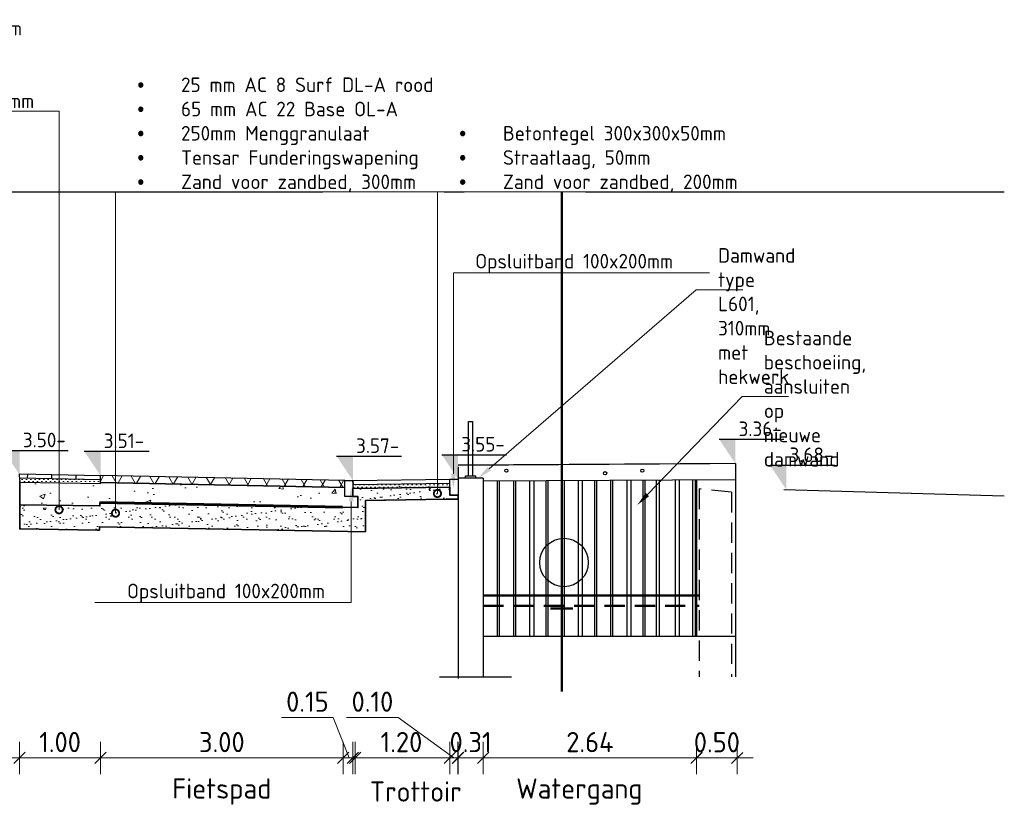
# Model space of a CAD drawing. Header units: metres. Extents: x 115954 to 115994, y 477007 to 477166.
# Tile 13 of 20: x 115972.45 to 115984.63, y 477119.51 to 477129.29. Entities that reach past the tile are written whole.
import ezdxf
from ezdxf import colors
from ezdxf.entities.mleader import LeaderData, LeaderLine
from ezdxf.math import Vec2, Vec3

# ---------------------------------------------------------------- set-up
doc = ezdxf.new("R2010")
doc.units = ezdxf.units.M
for name, pattern in [('AL-NAP_LIJN', [15.25, 12, -1.5, 0.25, -1.5]), ('DASHED', [0.75, 0.5, -0.25]), ('DASHED2', [0.375, 0.25, -0.125]), ('XX-AFBREEK', [7, 4, -1, 1, -1])]:
    doc.linetypes.add(name, pattern=pattern)
doc.layers.get('Defpoints').update_dxf_attribs({"lineweight": 25})
for name, color, linetype, lineweight in [('N-WE-GC-AFBREEKLIJN-GD', 7, 'XX-AFBREEK', 25), ('N-WE-GW-GROND_ZAND-AD', 253, 'Continuous', 18), ('N-WE-GW-WATERGANG_SLOOT_WATERLIJN-GD', 150, 'Continuous', 50), ('N-WE-GW-WATERGANG_WATERLIJN-GD', 150, 'Continuous', 50), ('N-WE-VH-VERHARDING-FUNDERING-WAP', 2, 'DASHED', 60), ('N-WE-VH-VERHARDING_ASFALT-AD', 252, 'Continuous', 18), ('N-WE-VH-VERHARDING_ASFALT-G', 252, 'Continuous', 35), ('N-WE-VH-VERHARDING_FUNDERING-AD', 252, 'Continuous', 18), ('X-XX-AL-AANPIJLING-M', 7, 'Continuous', 18), ('X-XX-AL-DETAIL1-GD', 7, 'Continuous', 25), ('X-XX-AL-NAP-GD', 7, 'AL-NAP_LIJN', 25), ('X-XX-AL-PEILMAAT-SD', 7, 'Continuous', 25), ('X-XX-AL-VERWIJZING-T18', 7, 'Continuous', 18)]:
    doc.layers.add(name, color=color, linetype=linetype, lineweight=lineweight)
doc.styles.add('NLCS-ISO', font='NLCS-ISO.ttf')
doc.styles.add('NLCS-ISO-ANNOTATIEF-T18', font='NLCS-ISO.ttf', dxfattribs={"height": 1.8})
doc.styles.add('NLCS-ISO-ANNOTATIEF-T25', font='NLCS-ISO.ttf', dxfattribs={"height": 2.5})
doc.dimstyles.new('NLCS-ANNOTATIEF-T25-SCHRAP_L2_H1', dxfattribs={"dimtxt": 2.5, "dimasz": 1.4, "dimexe": 2, "dimexo": 2, "dimgap": 0.7, "dimtad": 1, "dimzin": 0, "dimdsep": 46, "dimtxsty": 'NLCS-ISO-ANNOTATIEF-T25', "dimblk": 'OBLIQUE', "dimcen": 0, "dimdle": 2, "dimclrd": 256, "dimclre": 256, "dimclrt": 256, "dimadec": 1, "dimazin": 0, "dimtfac": 1, "dimtdec": 3, "dimtofl": 0, "dimtmove": 0, "dimatfit": 3, "dimldrblk": 'OBLIQUE', "dimfxl": 2, "dimfxlon": 1, "dimtfillclr": 256, "dimtolj": 1, "dimtzin": 0, "dimlwd": -1, "dimlwe": -1, "dimarcsym": 0})

# ---------------------------------------------------------------- blocks, each defined once
blk = doc.blocks.new('_DotSmall')
at = {"color": 0, "linetype": 'ByBlock', "const_width": 0.5}
blk.add_lwpolyline([(-0.0625, 0, 1), (0.0625, 0, 1)], format="xyb", close=True, dxfattribs=at)
blk = doc.blocks.new('_Oblique')
at = {"color": 0, "linetype": 'ByBlock', "lineweight": -2}
blk.add_line((-0.5, -0.5), (0.5, 0.5), dxfattribs=at)
blk = doc.blocks.new('*D30')
at = {"layer": 'Defpoints', "color": 0, "transparency": 16777216}
for p in [(115972.451, 477122.869), (115965.951, 477122.739), (115972.451, 477120.157)]:
    blk.add_point(p, dxfattribs=at)
at = {"layer": 'X-XX-AL-AANPIJLING-M', "transparency": 16777216}
for p, q in [((115965.951, 477120.357), (115965.951, 477119.957)), ((115972.451, 477120.357), (115972.451, 477119.957)), ((115965.751, 477120.157), (115972.651, 477120.157))]:
    blk.add_line(p, q, dxfattribs=at)
at = {"layer": 'X-XX-AL-AANPIJLING-M', "transparency": 16777216, "xscale": 0.14, "yscale": 0.14, "zscale": 0.14, "rotation": 180}
blk.add_blockref('_Oblique', (115965.951, 477120.157), dxfattribs=at)
at = {"layer": 'X-XX-AL-AANPIJLING-M', "transparency": 16777216, "xscale": 0.14, "yscale": 0.14, "zscale": 0.14}
blk.add_blockref('_Oblique', (115972.451, 477120.157), dxfattribs=at)
at = {"layer": 'X-XX-AL-AANPIJLING-M', "transparency": 16777216, "insert": (115969.201, 477120.352), "char_height": 0.25, "attachment_point": 5, "style": 'NLCS-ISO-ANNOTATIEF-T25'}
blk.add_mtext('\\A1;6.50', dxfattribs=at)
blk = doc.blocks.new('*D31')
at = {"layer": 'Defpoints', "color": 0, "transparency": 16777216}
for p in [(115972.451, 477122.869), (115973.451, 477122.849), (115973.451, 477120.157)]:
    blk.add_point(p, dxfattribs=at)
at = {"layer": 'X-XX-AL-AANPIJLING-M', "transparency": 16777216}
for p, q in [((115972.451, 477120.357), (115972.451, 477119.957)), ((115973.451, 477120.357), (115973.451, 477119.957)), ((115972.251, 477120.157), (115973.651, 477120.157))]:
    blk.add_line(p, q, dxfattribs=at)
at = {"layer": 'X-XX-AL-AANPIJLING-M', "transparency": 16777216, "xscale": 0.14, "yscale": 0.14, "zscale": 0.14, "rotation": 180}
blk.add_blockref('_Oblique', (115972.451, 477120.157), dxfattribs=at)
at = {"layer": 'X-XX-AL-AANPIJLING-M', "transparency": 16777216, "xscale": 0.14, "yscale": 0.14, "zscale": 0.14}
blk.add_blockref('_Oblique', (115973.451, 477120.157), dxfattribs=at)
at = {"layer": 'X-XX-AL-AANPIJLING-M', "transparency": 16777216, "insert": (115972.951, 477120.352), "char_height": 0.25, "attachment_point": 5, "style": 'NLCS-ISO-ANNOTATIEF-T25'}
blk.add_mtext('\\A1;1.00', dxfattribs=at)
blk = doc.blocks.new('*D32')
at = {"layer": 'Defpoints', "color": 0, "transparency": 16777216}
for p in [(115973.451, 477122.849), (115976.451, 477122.588), (115976.451, 477120.157)]:
    blk.add_point(p, dxfattribs=at)
at = {"layer": 'X-XX-AL-AANPIJLING-M', "transparency": 16777216}
for p, q in [((115973.451, 477120.357), (115973.451, 477119.957)), ((115976.451, 477120.357), (115976.451, 477119.957)), ((115973.251, 477120.157), (115976.651, 477120.157))]:
    blk.add_line(p, q, dxfattribs=at)
at = {"layer": 'X-XX-AL-AANPIJLING-M', "transparency": 16777216, "xscale": 0.14, "yscale": 0.14, "zscale": 0.14, "rotation": 180}
blk.add_blockref('_Oblique', (115973.451, 477120.157), dxfattribs=at)
at = {"layer": 'X-XX-AL-AANPIJLING-M', "transparency": 16777216, "xscale": 0.14, "yscale": 0.14, "zscale": 0.14}
blk.add_blockref('_Oblique', (115976.451, 477120.157), dxfattribs=at)
at = {"layer": 'X-XX-AL-AANPIJLING-M', "transparency": 16777216, "insert": (115974.951, 477120.352), "char_height": 0.25, "attachment_point": 5, "style": 'NLCS-ISO-ANNOTATIEF-T25'}
blk.add_mtext('\\A1;3.00', dxfattribs=at)
blk = doc.blocks.new('*D33')
at = {"layer": 'Defpoints', "color": 0, "transparency": 16777216}
for p in [(115976.451, 477123.588), (115976.601, 477123.588), (115976.601, 477120.157)]:
    blk.add_point(p, dxfattribs=at)
at = {"layer": 'X-XX-AL-AANPIJLING-M', "transparency": 16777216}
for p, q in [((115976.329, 477120.657), (115975.689, 477120.657)), ((115976.526, 477120.157), (115976.329, 477120.657)), ((115976.451, 477120.357), (115976.451, 477119.957)), ((115976.601, 477120.357), (115976.601, 477119.957)), ((115976.251, 477120.157), (115976.801, 477120.157))]:
    blk.add_line(p, q, dxfattribs=at)
at = {"layer": 'X-XX-AL-AANPIJLING-M', "transparency": 16777216, "xscale": 0.14, "yscale": 0.14, "zscale": 0.14, "rotation": 180}
blk.add_blockref('_Oblique', (115976.451, 477120.157), dxfattribs=at)
at = {"layer": 'X-XX-AL-AANPIJLING-M', "transparency": 16777216, "xscale": 0.14, "yscale": 0.14, "zscale": 0.14}
blk.add_blockref('_Oblique', (115976.601, 477120.157), dxfattribs=at)
at = {"layer": 'X-XX-AL-AANPIJLING-M', "transparency": 16777216, "insert": (115976.009, 477120.852), "char_height": 0.25, "attachment_point": 5, "style": 'NLCS-ISO-ANNOTATIEF-T25'}
blk.add_mtext('\\A1;0.15', dxfattribs=at)
blk = doc.blocks.new('*D34')
at = {"layer": 'Defpoints', "color": 0, "transparency": 16777216}
for p in [(115977.772, 477123.416), (115976.571, 477122.788), (115976.571, 477120.157)]:
    blk.add_point(p, dxfattribs=at)
at = {"layer": 'X-XX-AL-AANPIJLING-M', "transparency": 16777216}
for p, q in [((115976.571, 477120.357), (115976.571, 477119.957)), ((115977.772, 477120.357), (115977.772, 477119.957)), ((115977.972, 477120.157), (115976.371, 477120.157))]:
    blk.add_line(p, q, dxfattribs=at)
at = {"layer": 'X-XX-AL-AANPIJLING-M', "transparency": 16777216, "xscale": 0.14, "yscale": 0.14, "zscale": 0.14, "rotation": 180}
blk.add_blockref('_Oblique', (115976.571, 477120.157), dxfattribs=at)
at = {"layer": 'X-XX-AL-AANPIJLING-M', "transparency": 16777216, "xscale": 0.14, "yscale": 0.14, "zscale": 0.14}
blk.add_blockref('_Oblique', (115977.772, 477120.157), dxfattribs=at)
at = {"layer": 'X-XX-AL-AANPIJLING-M', "transparency": 16777216, "insert": (115977.172, 477120.352), "char_height": 0.25, "attachment_point": 5, "style": 'NLCS-ISO-ANNOTATIEF-T25'}
blk.add_mtext('\\A1;1.20', dxfattribs=at)
blk = doc.blocks.new('*D35')
at = {"layer": 'Defpoints', "color": 0, "transparency": 16777216}
for p in [(115977.771, 477122.685), (115977.871, 477122.685), (115977.871, 477120.157)]:
    blk.add_point(p, dxfattribs=at)
at = {"layer": 'X-XX-AL-AANPIJLING-M', "transparency": 16777216}
for p, q in [((115977.133, 477120.657), (115976.493, 477120.657)), ((115977.821, 477120.157), (115977.133, 477120.657)), ((115977.771, 477120.357), (115977.771, 477119.957)), ((115977.871, 477120.357), (115977.871, 477119.957)), ((115977.771, 477120.157), (115977.631, 477120.157)), ((115977.771, 477120.157), (115977.871, 477120.157)), ((115977.871, 477120.157), (115978.011, 477120.157))]:
    blk.add_line(p, q, dxfattribs=at)
at = {"layer": 'X-XX-AL-AANPIJLING-M', "transparency": 16777216, "xscale": 0.14, "yscale": 0.14, "zscale": 0.14}
blk.add_blockref('_Oblique', (115977.771, 477120.157), dxfattribs=at)
at = {"layer": 'X-XX-AL-AANPIJLING-M', "transparency": 16777216, "xscale": 0.14, "yscale": 0.14, "zscale": 0.14, "rotation": 180}
blk.add_blockref('_Oblique', (115977.871, 477120.157), dxfattribs=at)
at = {"layer": 'X-XX-AL-AANPIJLING-M', "transparency": 16777216, "insert": (115976.813, 477120.852), "char_height": 0.25, "attachment_point": 5, "style": 'NLCS-ISO-ANNOTATIEF-T25'}
blk.add_mtext('\\A1;0.10', dxfattribs=at)
blk = doc.blocks.new('*D36')
at = {"layer": 'Defpoints', "color": 0, "transparency": 16777216}
for p in [(115977.872, 477120.657), (115978.182, 477120.657), (115978.182, 477120.157)]:
    blk.add_point(p, dxfattribs=at)
at = {"layer": 'X-XX-AL-AANPIJLING-M', "transparency": 16777216}
for p, q in [((115977.872, 477120.357), (115977.872, 477119.957)), ((115978.182, 477120.357), (115978.182, 477119.957)), ((115977.672, 477120.157), (115978.382, 477120.157))]:
    blk.add_line(p, q, dxfattribs=at)
at = {"layer": 'X-XX-AL-AANPIJLING-M', "transparency": 16777216, "xscale": 0.14, "yscale": 0.14, "zscale": 0.14, "rotation": 180}
blk.add_blockref('_Oblique', (115977.872, 477120.157), dxfattribs=at)
at = {"layer": 'X-XX-AL-AANPIJLING-M', "transparency": 16777216, "xscale": 0.14, "yscale": 0.14, "zscale": 0.14}
blk.add_blockref('_Oblique', (115978.182, 477120.157), dxfattribs=at)
at = {"layer": 'X-XX-AL-AANPIJLING-M', "transparency": 16777216, "insert": (115978.027, 477120.352), "char_height": 0.25, "attachment_point": 5, "style": 'NLCS-ISO-ANNOTATIEF-T25'}
blk.add_mtext('\\A1;0.31', dxfattribs=at)
blk = doc.blocks.new('*D37')
at = {"layer": 'Defpoints', "color": 0, "transparency": 16777216}
for p in [(115978.182, 477123.616), (115980.822, 477122.574), (115980.822, 477120.157)]:
    blk.add_point(p, dxfattribs=at)
at = {"layer": 'X-XX-AL-AANPIJLING-M', "transparency": 16777216}
for p, q in [((115978.182, 477120.357), (115978.182, 477119.957)), ((115980.822, 477120.357), (115980.822, 477119.957)), ((115977.982, 477120.157), (115981.022, 477120.157))]:
    blk.add_line(p, q, dxfattribs=at)
at = {"layer": 'X-XX-AL-AANPIJLING-M', "transparency": 16777216, "xscale": 0.14, "yscale": 0.14, "zscale": 0.14, "rotation": 180}
blk.add_blockref('_Oblique', (115978.182, 477120.157), dxfattribs=at)
at = {"layer": 'X-XX-AL-AANPIJLING-M', "transparency": 16777216, "xscale": 0.14, "yscale": 0.14, "zscale": 0.14}
blk.add_blockref('_Oblique', (115980.822, 477120.157), dxfattribs=at)
at = {"layer": 'X-XX-AL-AANPIJLING-M', "transparency": 16777216, "insert": (115979.502, 477120.352), "char_height": 0.25, "attachment_point": 5, "style": 'NLCS-ISO-ANNOTATIEF-T25'}
blk.add_mtext('\\A1;2.64', dxfattribs=at)
blk = doc.blocks.new('*D38')
at = {"layer": 'Defpoints', "color": 0, "transparency": 16777216}
for p in [(115980.822, 477120.655), (115981.322, 477120.655), (115981.322, 477120.155)]:
    blk.add_point(p, dxfattribs=at)
at = {"layer": 'X-XX-AL-AANPIJLING-M', "transparency": 16777216}
for p, q in [((115980.822, 477120.355), (115980.822, 477119.955)), ((115981.322, 477120.355), (115981.322, 477119.955)), ((115980.622, 477120.155), (115981.522, 477120.155))]:
    blk.add_line(p, q, dxfattribs=at)
at = {"layer": 'X-XX-AL-AANPIJLING-M', "transparency": 16777216, "xscale": 0.14, "yscale": 0.14, "zscale": 0.14, "rotation": 180}
blk.add_blockref('_Oblique', (115980.822, 477120.155), dxfattribs=at)
at = {"layer": 'X-XX-AL-AANPIJLING-M', "transparency": 16777216, "xscale": 0.14, "yscale": 0.14, "zscale": 0.14}
blk.add_blockref('_Oblique', (115981.322, 477120.155), dxfattribs=at)
at = {"layer": 'X-XX-AL-AANPIJLING-M', "transparency": 16777216, "insert": (115981.072, 477120.35), "char_height": 0.25, "attachment_point": 5, "style": 'NLCS-ISO-ANNOTATIEF-T25'}
blk.add_mtext('\\A1;0.50', dxfattribs=at)
blk = doc.blocks.new('*D40')
at = {"layer": 'Defpoints', "color": 0, "transparency": 16777216}
for p in [(115973.451, 477122.2), (115976.451, 477121.939), (115976.451, 477119.508)]:
    blk.add_point(p, dxfattribs=at)
at = {"layer": 'X-XX-AL-AANPIJLING-M', "transparency": 16777216, "insert": (115974.951, 477119.74), "char_height": 0.25, "attachment_point": 5, "style": 'NLCS-ISO-ANNOTATIEF-T25'}
blk.add_mtext('\\A1;Fietspad', dxfattribs=at)
blk = doc.blocks.new('_None')
blk = doc.blocks.new('*D41')
at = {"layer": 'Defpoints', "color": 0, "transparency": 16777216}
for p in [(115977.847, 477122.236), (115976.651, 477122.139), (115976.651, 477119.545)]:
    blk.add_point(p, dxfattribs=at)
at = {"layer": 'X-XX-AL-AANPIJLING-M', "transparency": 16777216, "insert": (115977.349, 477119.74), "char_height": 0.25, "attachment_point": 5, "style": 'NLCS-ISO-ANNOTATIEF-T25'}
blk.add_mtext('\\A1;Trottoir', dxfattribs=at)
blk = doc.blocks.new('*D28')
at = {"layer": 'Defpoints', "color": 0, "transparency": 16777216}
for p in [(115977.872, 477123.345), (115980.872, 477123.04), (115980.872, 477119.508)]:
    blk.add_point(p, dxfattribs=at)
at = {"layer": 'X-XX-AL-AANPIJLING-M', "transparency": 16777216, "insert": (115979.372, 477119.74), "char_height": 0.25, "attachment_point": 5, "style": 'NLCS-ISO-ANNOTATIEF-T25'}
blk.add_mtext('\\A1;Watergang', dxfattribs=at)
blk = doc.blocks.new('SAL-PEILMAAT_INFRACAD_H01-SOD')
blk.add_line((-2, 3), (6, 3))
blk.add_solid([(-2, 3), (0, 3), (0, 0)])
at = {"style": 'NLCS-ISO'}
blk.add_attdef('...', (0.4, 3.4), '', height=1.8, dxfattribs=at)

msp = doc.modelspace()

# ---------------------------------------------------------------- hatches: boundary and pattern name
at = {"layer": 'N-WE-GW-GROND_ZAND-AD'}
h = msp.add_hatch(dxfattribs=at)
h.set_pattern_fill('AGW-GROND_ZAND_DRAINZAND', color=256, scale=0.03, pattern_type=2)
h.set_pattern_definition([(45, (115964.53499, 477079.33833), (-0.026940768, 0.026940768), [0, -0.0381])])
h.paths.add_polyline_path([(115973.45, 477123.574), (115973.45, 477123.599), (115972.452, 477123.619), (115972.453, 477123.589), (115972.453, 477123.569), (115973.449, 477123.549)])
h = msp.add_hatch(dxfattribs=at)
h.set_pattern_fill('AGW-GROND_ZAND_DRAINZAND', color=256, scale=0.03, pattern_type=2)
h.set_pattern_definition([(45, (115964.45499, 477079.5384), (-0.026940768, 0.026940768), [0, -0.0381])])
h.paths.add_polyline_path([(115977.772, 477123.505), (115977.773, 477123.555), (115976.572, 477123.537), (115976.571, 477123.488)])
at = {"layer": 'N-WE-VH-VERHARDING_ASFALT-AD'}
h = msp.add_hatch(dxfattribs=at)
h.set_pattern_fill('AVH-ASFALT', color=256, scale=0.2, pattern_type=2)
h.set_pattern_definition([(60, (115964.53499, 477079.45833), (-0.1732051, 0.1), []), (120, (115964.53499, 477079.45833), (-0.1732051, -0.1), [])])
h.paths.add_polyline_path([(115972.453, 477123.599), (115972.453, 477123.669), (115968.757, 477123.715), (115965.951, 477123.659), (115965.953, 477123.544), (115968.757, 477123.645)])
h = msp.add_hatch(dxfattribs=at)
h.set_pattern_fill('AVH-ASFALT', color=1, scale=0.2, pattern_type=2)
h.set_pattern_definition([(60, (115964.53499, 477079.33833), (-0.1732051, 0.1), []), (120, (115964.53499, 477079.33833), (-0.1732051, -0.1), [])])
h.paths.add_polyline_path([(115973.451, 477123.649), (115973.45, 477123.564), (115976.471, 477123.503), (115976.471, 477123.588)])
at = {"layer": 'N-WE-VH-VERHARDING_FUNDERING-AD'}
h = msp.add_hatch(dxfattribs=at)
h.set_pattern_fill('AVH-FUNDERING_GRANULAAT_MENG_01', color=256, scale=0.091, pattern_type=2)
h.set_pattern_definition([(50, (115964.535, 477079.33833), (0.652707, -0.0571044), [0.06825, -0.75075]), (355, (115964.535, 477079.3383), (-0.126264, 0.684495), [0.0546, -0.6006]), (100.4514, (115964.5894, 477079.3336), (0.5264435, 0.62739), [0.058004, -0.638039]), (46.1842, (115964.535, 477079.5203), (0.97119, -0.150622), [0.102375, -1.126125]), (96.6356, (115964.6159, 477079.5078), (0.850543, 0.886447), [0.087005, -0.957059]), (351.1842, (115964.535, 477079.5203), (0.850542, 0.886448), [0.0819, -0.9009]), (21, (115964.626, 477079.47483), (0.5431854, -0.366383), [0.06825, -0.75075]), (326, (115964.626, 477079.4748), (0.221417, 0.659887), [0.0546, -0.6006]), (71.4514, (115964.67125, 477079.4443), (0.764603, 0.293503), [0.058004, -0.638039]), (37.5, (115964.535, 477079.33833), (0.0110655, 0.3029334), [0, -0.59332, 0, -0.6097, 0, -0.602875]), (7.5, (115964.535, 477079.33833), (0.2393933, 0.3589147), [0, -0.34762, 0, -0.57967, 0, -0.229775]), (327.5, (115964.33206, 477079.33833), (0.4857784, -0.0205249), [0, -0.2275, 0, -0.7098, 0, -0.94185]), (317.5, (115964.24106, 477079.33833), (0.5306994, 0.0910955), [0, -0.29575, 0, -0.47138, 0, -0.66885])])
h.paths.add_polyline_path([(115972.453, 477123.57), (115972.453, 477123.289), (115972.459, 477123.289), (115973.445, 477123.314), (115976.465, 477123.253), (115976.634, 477123.253), (115976.634, 477123.388), (115976.651, 477123.388), (115976.451, 477123.388), (115976.451, 477123.468), (115976.471, 477123.503), (115973.45, 477123.574), (115973.449, 477123.549), (115972.453, 477123.569)])
h = msp.add_hatch(dxfattribs=at)
h.set_pattern_fill('AVH-FUNDERING_ZAND', color=256, scale=0.091, pattern_type=2)
h.set_pattern_definition([(37.5, (115964.50499, 477079.33833), (-0.0057324, 0.17534096), [0, -0.13832, 0, -0.1547, 0, -0.147875]), (7.5, (115964.505, 477079.33833), (0.1610497, 0.2568153), [0, -0.07462, 0, -0.12467, 0, -0.047775]), (327.5, (115964.39306, 477079.33833), (0.2833869, 0.00051497), [0, -0.0455, 0, -0.1638, 0, -0.21385]), (317.5, (115964.39306, 477079.33833), (0.2735575, 0.0798685), [0, -0.02275, 0, -0.10738, 0, -0.12285])])
h.paths.add_polyline_path([(115972.453, 477123.288), (115972.453, 477122.988), (115973.439, 477122.973), (115973.438, 477123.014), (115976.729, 477122.951), (115976.728, 477123.306), (115976.726, 477123.34), (115977.776, 477123.356), (115977.872, 477123.356), (115977.872, 477123.406), (115977.772, 477123.406), (115977.773, 477123.555), (115976.571, 477123.488), (115976.571, 477123.388), (115976.634, 477123.388), (115976.634, 477123.253), (115973.444, 477123.314), (115973.444, 477123.274)])

# ---------------------------------------------------------------- linework, layer by layer
at = {"layer": 'N-WE-GC-AFBREEKLIJN-GD', "flags": 128}
msp.add_lwpolyline([(115977.643, 477121.157), (115978.534, 477121.157)], dxfattribs=at)
at = {"layer": 'N-WE-GW-WATERGANG_SLOOT_WATERLIJN-GD', "flags": 128}
msp.add_lwpolyline([(115979.015, 477122.003), (115979.291, 477122.003)], dxfattribs=at)
at = {"layer": 'N-WE-GW-WATERGANG_WATERLIJN-GD'}
msp.add_line((115978.182, 477122.167), (115980.853, 477122.167), dxfattribs=at)
at = {"layer": 'N-WE-GW-WATERGANG_WATERLIJN-GD', "linetype": 'DASHED2'}
msp.add_line((115978.182, 477122.037), (115980.853, 477122.037), dxfattribs=at)
at = {"layer": 'N-WE-GW-WATERGANG_WATERLIJN-GD'}
msp.add_lwpolyline([(115979.155, 477120.977), (115979.155, 477127.157)], dxfattribs=at)
at = {"layer": 'N-WE-VH-VERHARDING-FUNDERING-WAP', "ltscale": 6}
msp.add_lwpolyline([(115973.444, 477123.314), (115976.634, 477123.253)], dxfattribs=at)
at = {"layer": 'N-WE-VH-VERHARDING_ASFALT-G'}
for points in [[(115972.453, 477123.57), (115972.454, 477122.989)], [(115976.729, 477122.951), (115976.726, 477123.34), (115976.726, 477123.34), (115977.726, 477123.355), (115977.872, 477123.356), (115977.872, 477123.406), (115977.772, 477123.406), (115977.772, 477123.505), (115976.571, 477123.488), (115976.571, 477123.388), (115976.634, 477123.388), (115976.634, 477123.253), (115973.444, 477123.314), (115973.444, 477123.274), (115972.453, 477123.288), (115972.453, 477122.988), (115973.409, 477122.974), (115973.439, 477122.974)], [(115976.571, 477123.588), (115976.575, 477123.538)], [(115973.439, 477122.974), (115973.438, 477123.014), (115976.729, 477122.951)]]:
    msp.add_lwpolyline(points, dxfattribs=at)
at = {"layer": 'N-WE-VH-VERHARDING_ASFALT-G', "flags": 128}
for points in [[(115976.47, 477123.503), (115973.45, 477123.564)], [(115976.465, 477123.253), (115973.445, 477123.314)]]:
    msp.add_lwpolyline(points, dxfattribs=at)
at = {"layer": 'X-XX-AL-DETAIL1-GD'}
for points in [[(115978.002, 477123.645), (115978.002, 477124.316), (115978.052, 477124.316), (115978.052, 477123.645)], [(115973.449, 477123.549), (115973.451, 477123.649)], [(115977.965, 477123.616), (115977.965, 477123.645), (115978.089, 477123.645), (115978.089, 477123.616)]]:
    msp.add_lwpolyline(points, dxfattribs=at)
at = {"layer": 'X-XX-AL-DETAIL1-GD', "color": 252, "true_color": 0x939598, "flags": 128}
for points in [[(115977.872, 477123.778), (115980.985, 477123.797)], [(115981.301, 477123.797), (115977.872, 477123.778)], [(115981.301, 477123.797), (115981.303, 477123.597)], [(115981.303, 477123.597), (115978.182, 477123.579)], [(115978.357, 477123.581), (115978.357, 477121.664)], [(115978.382, 477123.581), (115978.382, 477121.664)], [(115978.557, 477123.582), (115978.557, 477121.664)], [(115978.582, 477123.582), (115978.582, 477121.664)], [(115978.757, 477123.583), (115978.757, 477121.664)], [(115978.807, 477123.583), (115978.807, 477121.664)], [(115978.957, 477123.584), (115978.957, 477121.664)], [(115978.982, 477123.585), (115978.982, 477121.664)], [(115979.157, 477123.586), (115979.157, 477121.664)], [(115979.182, 477123.586), (115979.182, 477121.664)], [(115979.357, 477123.587), (115979.357, 477121.664)], [(115979.407, 477123.587), (115979.407, 477121.664)], [(115979.557, 477123.588), (115979.557, 477121.664)], [(115979.582, 477123.588), (115979.582, 477121.664)], [(115979.757, 477123.59), (115979.757, 477121.664)], [(115979.782, 477123.59), (115979.782, 477121.664)], [(115979.957, 477123.591), (115979.957, 477121.664)], [(115980.007, 477123.59), (115980.007, 477121.664)], [(115980.157, 477123.592), (115980.157, 477121.664)], [(115980.182, 477123.592), (115980.182, 477121.664)], [(115980.322, 477123.593), (115980.322, 477121.664)], [(115980.357, 477123.593), (115980.357, 477121.664)], [(115980.557, 477123.595), (115980.557, 477121.664)], [(115980.607, 477123.595), (115980.607, 477121.664)], [(115980.772, 477123.594), (115980.772, 477121.664)], [(115980.803, 477123.595), (115980.803, 477121.664)], [(115980.822, 477123.596), (115980.822, 477121.664)], [(115981.303, 477123.597), (115981.303, 477121.157)], [(115978.182, 477121.664), (115981.303, 477121.664)]]:
    msp.add_lwpolyline(points, dxfattribs=at)
at = {"layer": 'X-XX-AL-DETAIL1-GD', "flags": 128}
for points in [[(115977.872, 477123.758), (115977.872, 477121.137)], [(115972.451, 477123.669), (115973.451, 477123.649)], [(115972.453, 477123.589), (115972.451, 477123.669)], [(115972.452, 477123.619), (115973.45, 477123.599)], [(115972.55, 477123.617), (115972.551, 477123.667)], [(115972.85, 477123.611), (115972.851, 477123.661)], [(115973.15, 477123.605), (115973.151, 477123.655)], [(115976.471, 477123.588), (115973.451, 477123.649)], [(115977.872, 477123.616), (115977.872, 477121.157)], [(115978.182, 477123.616), (115977.872, 477123.616)], [(115978.182, 477123.616), (115978.182, 477121.157)], [(115978.182, 477123.616), (115978.182, 477121.157)], [(115972.453, 477123.589), (115972.453, 477123.569)], [(115972.453, 477123.569), (115973.449, 477123.549)], [(115976.471, 477123.503), (115973.45, 477123.564)], [(115976.571, 477123.588), (115977.772, 477123.606)], [(115976.572, 477123.537), (115977.773, 477123.555)], [(115976.573, 477123.487), (115977.773, 477123.506)], [(115981.901, 477123.477), (115984.626, 477123.398)], [(115972.459, 477123.289), (115972.453, 477123.289)], [(115972.465, 477122.989), (115972.453, 477122.988)]]:
    msp.add_lwpolyline(points, dxfattribs=at)
at = {"layer": 'X-XX-AL-DETAIL1-GD'}
for points in [[(115976.571, 477123.588), (115976.571, 477123.388), (115976.471, 477123.388), (115976.471, 477123.588)], [(115977.872, 477123.606), (115977.872, 477123.406), (115977.772, 477123.406), (115977.772, 477123.606)]]:
    msp.add_lwpolyline(points, close=True, dxfattribs=at)
at = {"layer": 'X-XX-AL-DETAIL1-GD', "color": 252, "linetype": 'DASHED2', "true_color": 0x939598, "flags": 128}
for points in [[(115980.853, 477123.483), (115980.853, 477121.157)], [(115981.253, 477123.443), (115981.253, 477121.157)]]:
    msp.add_lwpolyline(points, dxfattribs=at)
at = {"layer": 'X-XX-AL-DETAIL1-GD', "linetype": 'DASHED2', "flags": 128}
msp.add_lwpolyline([(115981.253, 477123.443), (115980.853, 477123.483)], dxfattribs=at)
at = {"layer": 'X-XX-AL-DETAIL1-GD', "color": 252, "true_color": 0x939598}
for centre in [(115978.469, 477123.709), (115979.69, 477123.678), (115980.15, 477123.709)]:
    msp.add_circle(centre, 0.02, dxfattribs=at)
at = {"layer": 'X-XX-AL-DETAIL1-GD', "color": 8}
msp.add_circle((115979.182, 477122.574), 0.3, dxfattribs=at)
at = {"layer": 'X-XX-AL-NAP-GD'}
msp.add_line((115964.199, 477127.157), (115984.626, 477127.157), dxfattribs=at)

# ---------------------------------------------------------------- block references
at = {"layer": 'X-XX-AL-PEILMAAT-SD', "xscale": 0.1, "yscale": 0.1, "zscale": 0.1}
for p, values in [((115981.301, 477123.797), {'...': '3.36-'}), ((115972.451, 477123.659), {'...': '3.50-'}), ((115973.451, 477123.649), {'...': '3.51-'}), ((115976.571, 477123.588), {'...': '3.57-'}), ((115977.872, 477123.606), {'...': '3.55-'}), ((115981.93, 477123.476), {'...': '3.68-'})]:
    msp.add_blockref('SAL-PEILMAAT_INFRACAD_H01-SOD', p, dxfattribs=at).add_auto_attribs(values)

# ---------------------------------------------------------------- dimensions: what is measured, and where the dimension line sits
at = {"layer": 'X-XX-AL-AANPIJLING-M'}
for base, p1, p2, picture, middle in [((115980.822, 477120.157), (115978.182, 477123.616), (115980.822, 477122.574), '*D37', (115979.502, 477120.352)), ((115976.571, 477120.157), (115977.772, 477123.416), (115976.571, 477122.788), '*D34', (115977.172, 477120.352)), ((115972.451, 477120.157), (115965.951, 477122.739), (115972.451, 477122.869), '*D30', (115969.201, 477120.352)), ((115973.451, 477120.157), (115972.451, 477122.869), (115973.451, 477122.849), '*D31', (115972.951, 477120.352)), ((115976.451, 477120.157), (115973.451, 477122.849), (115976.451, 477122.588), '*D32', (115974.951, 477120.352))]:
    dim = msp.add_linear_dim(base=base, p1=p1, p2=p2, dimstyle='NLCS-ANNOTATIEF-T25-SCHRAP_L2_H1', dxfattribs=at)
    dim.commit()
    dim.dimension.update_dxf_attribs({"geometry": picture, "text_midpoint": middle})
for base, p1, p2, picture, middle in [((115976.601, 477120.157), (115976.451, 477123.588), (115976.601, 477123.588), '*D33', (115976.259, 477120.657)), ((115977.871, 477120.157), (115977.771, 477122.685), (115977.871, 477122.685), '*D35', (115977.063, 477120.657))]:
    dim = msp.add_linear_dim(base=base, p1=p1, p2=p2, dimstyle='NLCS-ANNOTATIEF-T25-SCHRAP_L2_H1', override={"dimtmove": 1}, dxfattribs=at)
    dim.commit()
    dim.dimension.update_dxf_attribs({"geometry": picture, "text_midpoint": middle, "dimtype": 160})
at = {"layer": 'X-XX-AL-AANPIJLING-M', "color": 252, "true_color": 0x939598}
dim = msp.add_linear_dim(base=(115980.872, 477119.508), p1=(115977.872, 477123.345), p2=(115980.872, 477123.04), text='Watergang', dimstyle='NLCS-ANNOTATIEF-T25-SCHRAP_L2_H1', override={"dimblk1": 'None', "dimblk2": 'None', "dimsah": 1, "dimse1": 1, "dimse2": 1, "dimsd1": 1, "dimsd2": 1}, dxfattribs=at)
dim.commit()
dim.dimension.update_dxf_attribs({"geometry": '*D28', "text_midpoint": (115979.372, 477119.74)})
at = {"layer": 'X-XX-AL-AANPIJLING-M'}
dim = msp.add_linear_dim(base=(115976.451, 477119.508), p1=(115973.451, 477122.2), p2=(115976.451, 477121.939), text='Fietspad', dimstyle='NLCS-ANNOTATIEF-T25-SCHRAP_L2_H1', override={"dimblk1": 'None', "dimblk2": 'None', "dimsah": 1, "dimse1": 1, "dimse2": 1, "dimsd1": 1, "dimsd2": 1}, dxfattribs=at)
dim.commit()
dim.dimension.update_dxf_attribs({"geometry": '*D40', "text_midpoint": (115974.951, 477119.74)})
dim = msp.add_linear_dim(base=(115976.651, 477119.545), p1=(115977.847, 477122.236), p2=(115976.651, 477122.139), text='Trottoir', dimstyle='NLCS-ANNOTATIEF-T25-SCHRAP_L2_H1', override={"dimblk1": 'None', "dimblk2": 'None', "dimsah": 1, "dimse1": 1, "dimse2": 1, "dimsd1": 1, "dimsd2": 1}, dxfattribs=at)
dim.commit()
dim.dimension.update_dxf_attribs({"geometry": '*D41', "text_midpoint": (115977.349, 477119.545), "dimtype": 160})
for base, p1, p2, picture, middle in [((115978.182, 477120.157), (115977.872, 477120.657), (115978.182, 477120.657), '*D36', (115978.027, 477120.157)), ((115981.322, 477120.155), (115980.822, 477120.655), (115981.322, 477120.655), '*D38', (115981.072, 477120.155))]:
    dim = msp.add_linear_dim(base=base, p1=p1, p2=p2, dimstyle='NLCS-ANNOTATIEF-T25-SCHRAP_L2_H1', dxfattribs=at)
    dim.commit()
    dim.dimension.update_dxf_attribs({"geometry": picture, "text_midpoint": middle, "dimtype": 160})

# ---------------------------------------------------------------- leaders
at = {"layer": 'X-XX-AL-VERWIJZING-T18'}
ml = msp.add_multileader_mtext('Standard', dxfattribs=at)
ml.set_content('\\pxi-3,l3,t3;{\\fSymbol|b0|i0|c2|p18;·^I}Betontegel 300x300x50mm\\P{\\fSymbol|b0|i0|c2|p18;·^I}Straatlaag, 50mm\\P{\\fSymbol|b0|i0|c2|p18;·^I}Fundering, 300mm\\P{\\fSymbol|b0|i0|c2|p18;·^I}Zand voor zandbed, 300mm ', color=256, style='NLCS-ISO-ANNOTATIEF-T18')
ml.set_leader_properties(color=256, linetype='ByLayer', lineweight=-1)
ml.set_arrow_properties(name='DOTSMALL')
ml.build(insert=Vec2(0, 0))
ml.multileader.update_dxf_attribs({"text_left_attachment_type": 5, "text_right_attachment_type": 5, "dogleg_length": 1.8, "arrow_head_size": 0.18, "scale": 0.1})
ctx = ml.context
ctx.base_point, ctx.scale, ctx.char_height, ctx.arrow_head_size, ctx.landing_gap_size, ctx.plane_origin = Vec3(115969.095, 477128.157), 0.1, 0.18, 0.18, 0.09, Vec3(115972.939, 477123.77)
ctx.left_attachment, ctx.right_attachment = 5, 5
notes = []
notes.append((ctx, [(0, (1, 1, 0), (115972.938, 477128.157), (-1, 0), 0.18, [(3, [(115972.938, 477123.225), (115972.938, 477123.527), (115972.938, 477123.697), (115972.938, 477123.755)], 0, [])])]))
ctx.mtext.insert, ctx.mtext.flow_direction = Vec3(115969.185, 477129.273), 5
ml = msp.add_multileader_mtext('Standard', dxfattribs=at)
ml.set_content('\\pxi-3,l3,t3;{\\fSymbol|b0|i0|c2|p18;·^I}25 mm AC 8 Surf DL-A rood\\P{\\fSymbol|b0|i0|c2|p18;·^I}65 mm AC 22 Base OL-A\\P{\\fSymbol|b0|i0|c2|p18;·^I}250mm Menggranulaat \\P{\\fSymbol|b0|i0|c2|p18;·^I}Tensar Funderingswapening\\P{\\fSymbol|b0|i0|c2|p18;·^I}Zand voor zandbed, 300mm  ', color=256, style='NLCS-ISO-ANNOTATIEF-T18')
ml.set_leader_properties(color=256, linetype='ByLayer', lineweight=-1)
ml.set_arrow_properties(name='DOTSMALL')
ml.build(insert=Vec2(0, 0))
ml.multileader.update_dxf_attribs({"text_left_attachment_type": 5, "text_right_attachment_type": 5, "dogleg_length": 1.8, "arrow_head_size": 0.18, "scale": 0.1})
ctx = ml.context
ctx.base_point, ctx.scale, ctx.char_height, ctx.arrow_head_size, ctx.landing_gap_size, ctx.plane_origin = Vec3(115973.817, 477127.157), 0.1, 0.18, 0.18, 0.09, Vec3(115973.635, 477123.729)
ctx.left_attachment, ctx.right_attachment = 5, 5
notes.append((ctx, [(0, (1, 1, 0), (115973.637, 477127.157), (1, 0), 0.18, [(3, [(115973.637, 477123.184), (115973.637, 477123.486), (115973.637, 477123.714)], 0, [])])]))
ctx.mtext.insert, ctx.mtext.flow_direction = Vec3(115973.907, 477128.573), 5
ml = msp.add_multileader_mtext('Standard', dxfattribs=at)
ml.set_content('\\pxi-3,l3,t3;{\\fSymbol|b0|i0|c2|p18;·^I}Betontegel 300x300x50mm\\P{\\fSymbol|b0|i0|c2|p18;·^I}Straatlaag, 50mm\\P{\\fSymbol|b0|i0|c2|p18;·^I}Zand voor zandbed, 200mm ', color=256, style='NLCS-ISO-ANNOTATIEF-T18')
ml.set_leader_properties(color=256, linetype='ByLayer', lineweight=-1)
ml.set_arrow_properties(name='DOTSMALL')
ml.build(insert=Vec2(0, 0))
ml.multileader.update_dxf_attribs({"text_left_attachment_type": 5, "text_right_attachment_type": 5, "dogleg_length": 1.8, "arrow_head_size": 0.18, "scale": 0.1})
ctx = ml.context
ctx.base_point, ctx.scale, ctx.char_height, ctx.arrow_head_size, ctx.landing_gap_size, ctx.plane_origin = Vec3(115977.797, 477127.157), 0.1, 0.18, 0.18, 0.09, Vec3(115977.616, 477123.67)
ctx.left_attachment, ctx.right_attachment = 5, 5
notes.append((ctx, [(0, (1, 1, 0), (115977.617, 477127.157), (1, 0), 0.18, [(3, [(115977.617, 477123.427), (115977.617, 477123.507), (115977.617, 477123.56)], 0, [])])]))
ctx.mtext.insert, ctx.mtext.flow_direction = Vec3(115977.887, 477127.973), 5
ml = msp.add_multileader_mtext('Standard', dxfattribs=at)
ml.set_content('Damwand type L601, 310mm^Jmet hekwerk', color=256, style='NLCS-ISO-ANNOTATIEF-T18')
ml.set_leader_properties(color=256, linetype='ByLayer', lineweight=-1)
ml.build(insert=Vec2(0, 0))
ml.multileader.update_dxf_attribs({"text_left_attachment_type": 5, "text_right_attachment_type": 5, "dogleg_length": 1.8, "arrow_head_size": 0.18, "scale": 0.1})
ctx = ml.context
ctx.base_point, ctx.scale, ctx.char_height, ctx.arrow_head_size, ctx.landing_gap_size, ctx.plane_origin = Vec3(115980.997, 477125.946), 0.1, 0.18, 0.18, 0.09, Vec3(115978.121, 477124.161)
ctx.left_attachment, ctx.right_attachment = 5, 5
notes.append((ctx, [(0, (1, 1, 0), (115980.817, 477125.946), (1, 0), 0.18, [(0, [(115978.122, 477123.616)], 0, [])])]))
ctx.mtext.insert, ctx.mtext.width, ctx.mtext.flow_direction = Vec3(115981.087, 477126.462), 3.03593, 5
ml = msp.add_multileader_mtext('Standard', dxfattribs=at)
ml.set_content('Opsluitband 100x200mm', color=256, style='NLCS-ISO-ANNOTATIEF-T18')
ml.set_leader_properties(color=256, linetype='ByLayer', lineweight=-1)
ml.build(insert=Vec2(0, 0))
ml.multileader.update_dxf_attribs({"text_left_attachment_type": 5, "text_right_attachment_type": 5, "dogleg_length": 1.8, "arrow_head_size": 0.18, "scale": 0.1})
ctx = ml.context
ctx.base_point, ctx.scale, ctx.char_height, ctx.arrow_head_size, ctx.landing_gap_size, ctx.plane_origin = Vec3(115977.994, 477126.157), 0.1, 0.18, 0.18, 0.09, Vec3(115977.813, 477124.036)
ctx.left_attachment, ctx.right_attachment = 5, 5
notes.append((ctx, [(0, (1, 1, 0), (115977.814, 477126.157), (1, 0), 0.18, [(0, [(115977.814, 477123.491)], 0, [])])]))
ctx.mtext.insert, ctx.mtext.flow_direction = Vec3(115978.084, 477126.391), 5
ml = msp.add_multileader_mtext('Standard', dxfattribs=at)
ml.set_content('Bestaande beschoeiing, aansluiten op nieuwe damwand', color=256, style='NLCS-ISO-ANNOTATIEF-T18')
ml.set_leader_properties(color=256, linetype='ByLayer', lineweight=-1)
ml.build(insert=Vec2(0, 0))
ml.multileader.update_dxf_attribs({"text_left_attachment_type": 5, "text_right_attachment_type": 5, "dogleg_length": 1.8, "arrow_head_size": 0.18, "scale": 0.1})
ctx = ml.context
ctx.base_point, ctx.scale, ctx.char_height, ctx.arrow_head_size, ctx.landing_gap_size, ctx.plane_origin = Vec3(115981.563, 477124.625), 0.1, 0.18, 0.18, 0.09, Vec3(115978.686, 477122.84)
ctx.left_attachment, ctx.right_attachment = 5, 5
notes.append((ctx, [(0, (1, 1, 0), (115981.383, 477124.625), (1, 0), 0.18, [(0, [(115980.088, 477123.284)], 0, [])])]))
ctx.mtext.insert, ctx.mtext.width, ctx.mtext.flow_direction = Vec3(115981.653, 477125.441), 3.03593, 5
at = {"layer": 'X-XX-AL-VERWIJZING-T18', "color": 7}
ml = msp.add_multileader_mtext('Standard', dxfattribs=at)
ml.set_content('Opsluitband 100x200mm', color=7, style='NLCS-ISO-ANNOTATIEF-T18')
ml.set_leader_properties(color=256, linetype='ByLayer', lineweight=-1)
ml.build(insert=Vec2(0, 0))
ml.multileader.update_dxf_attribs({"text_left_attachment_type": 5, "text_right_attachment_type": 5, "dogleg_length": 1.8, "arrow_head_size": 0.18, "scale": 0.1})
ctx = ml.context
ctx.base_point, ctx.scale, ctx.char_height, ctx.arrow_head_size, ctx.landing_gap_size, ctx.plane_origin = Vec3(115973.689, 477122.077), 0.1, 0.18, 0.18, 0.09, Vec3(115976.553, 477124.053)
ctx.left_attachment, ctx.right_attachment = 5, 5
notes.append((ctx, [(0, (1, 1, 0), (115976.551, 477122.077), (-1, 0), 0.18, [(0, [(115976.551, 477123.508)], 0, [])])]))
ctx.mtext.insert, ctx.mtext.flow_direction = Vec3(115973.779, 477122.311), 5
for ctx, leaders in notes:
    for number, flags, end, landing, length, lines in leaders:
        leader = LeaderData()
        leader.index, (leader.has_last_leader_line, leader.has_dogleg_vector, leader.attachment_direction) = number, flags
        leader.last_leader_point, leader.dogleg_vector, leader.dogleg_length = Vec3(end), Vec3(landing), length
        for number, points, colour, breaks in lines:
            line = LeaderLine()
            line.index, line.vertices, line.color, line.breaks = number, Vec3.list(points), colors.encode_raw_color(colour), breaks
            leader.lines.append(line)
        ctx.leaders.append(leader)

doc.saveas('drawing.dxf')
